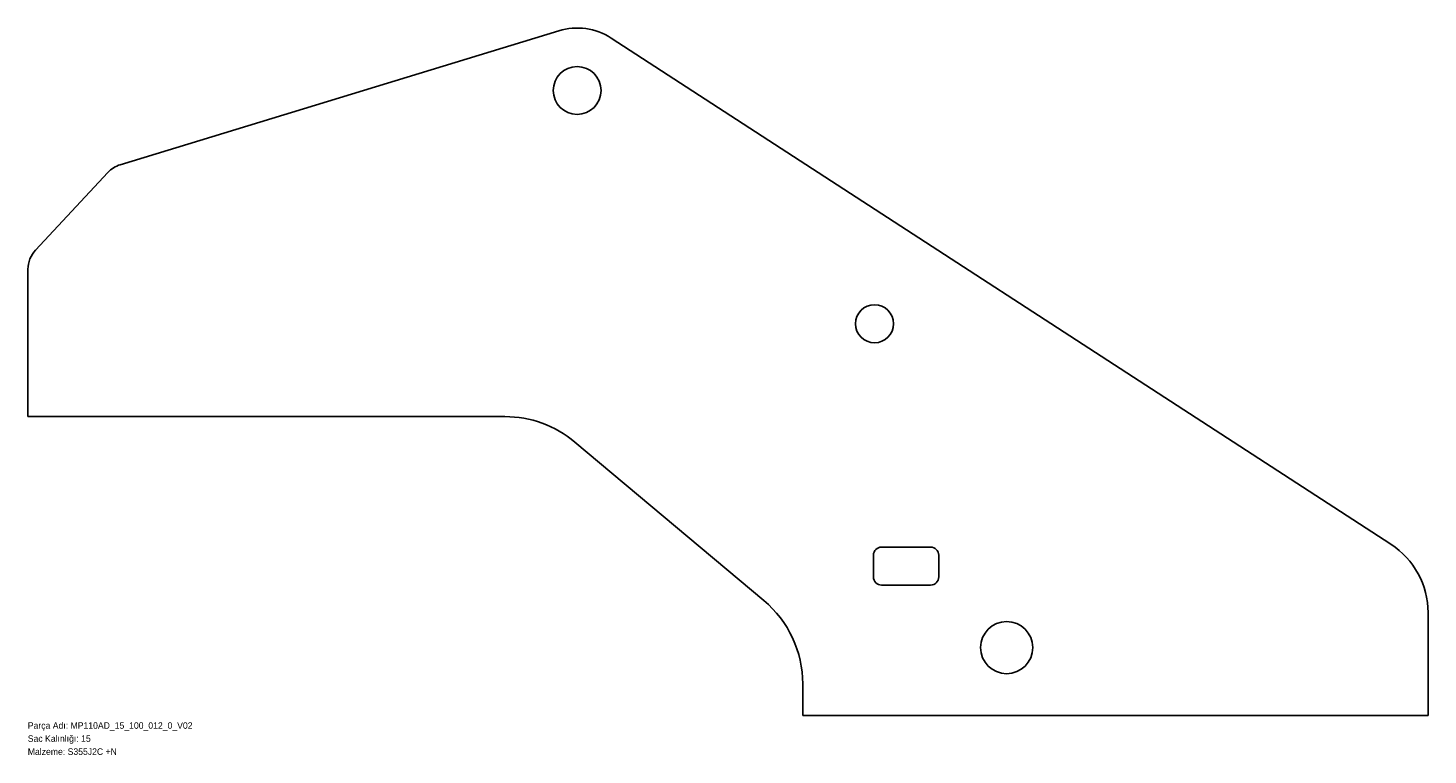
# Model space of a CAD drawing. Header units: millimetres. Extents: x 0 to 2575, y -72 to 1265.
import ezdxf

# ---------------------------------------------------------------- set-up
doc = ezdxf.new("R2010")
doc.units = ezdxf.units.MM
doc.linetypes.add('SLD-Katı', pattern=[0])
doc.linetypes.add('SLD-Sürekli', pattern=[0])
doc.layers.add('METIN', color=96, linetype='SLD-Katı')
doc.styles.add('SLDTEXTSTYLE0', font='ARIAL.TTF', dxfattribs={"width": 0.948, "bigfont": 'bigfont'})
doc.styles.add('SLDTEXTSTYLE1', font='ARIAL.TTF', dxfattribs={"width": 0.948})

msp = doc.modelspace()

# ---------------------------------------------------------------- linework, layer by layer
at = {"color": 7, "linetype": 'SLD-Sürekli', "lineweight": 25}
for p, q in [((976.8, 1260.4), (170.2, 1013.8)), ((2507.1, 315.6), (1073, 1246.8)), ((147.4, 999.5), (14.4, 856.9)), ((0.4, 821.4), (0.4, 550.4)), ((0.4, 550.4), (877.6, 550.4)), ((1006.2, 503.6), (1354, 211.8)), ((1570.4, 310.4), (1660.4, 310.4)), ((1555.4, 255.4), (1555.4, 295.4)), ((1675.4, 295.4), (1675.4, 255.4)), ((1660.4, 240.4), (1570.4, 240.4)), ((2575.4, 0.4), (2575.4, 189.8)), ((1425.4, 58.6), (1425.4, 0.4)), ((1425.4, 0.4), (2575.4, 0.4))]:
    msp.add_line(p, q, dxfattribs=at)
for centre, radius in [((1010.4, 1150.4), 44), ((1557.4, 721.2), 35), ((1800.4, 125.4), 48)]:
    msp.add_circle(centre, radius, dxfattribs=at)
for centre, radius, start, end in [((1010.4, 1150.4), 115, 57, 107), ((185.4, 964.1), 52, 107, 137), ((52.4, 821.4), 52, 137, 180), ((877.6, 350.4), 200, 50, 90), ((1570.4, 295.4), 15, 90, 180), ((1660.4, 295.4), 15, 0, 90), ((2425.4, 189.8), 150, 0, 57), ((1570.4, 255.4), 15, 180, 270), ((1660.4, 255.4), 15, 270, 0), ((1225.4, 58.6), 200, 0, 50)]:
    msp.add_arc(centre, radius, start, end, dxfattribs=at)

# ---------------------------------------------------------------- texts
at = {"layer": 'METIN', "char_height": 12, "attachment_point": 1}
for s, insert, style in [('Parça Adı: MP110AD_15_100_012_0_V02', (0, -12), 'SLDTEXTSTYLE0'), ('Sac Kalınlığı: 15', (0, -36), 'SLDTEXTSTYLE0'), ('Malzeme: S355J2C +N', (0, -60), 'SLDTEXTSTYLE1')]:
    msp.add_mtext(s, dxfattribs=dict(at, insert=insert, style=style))

doc.saveas('drawing.dxf')
